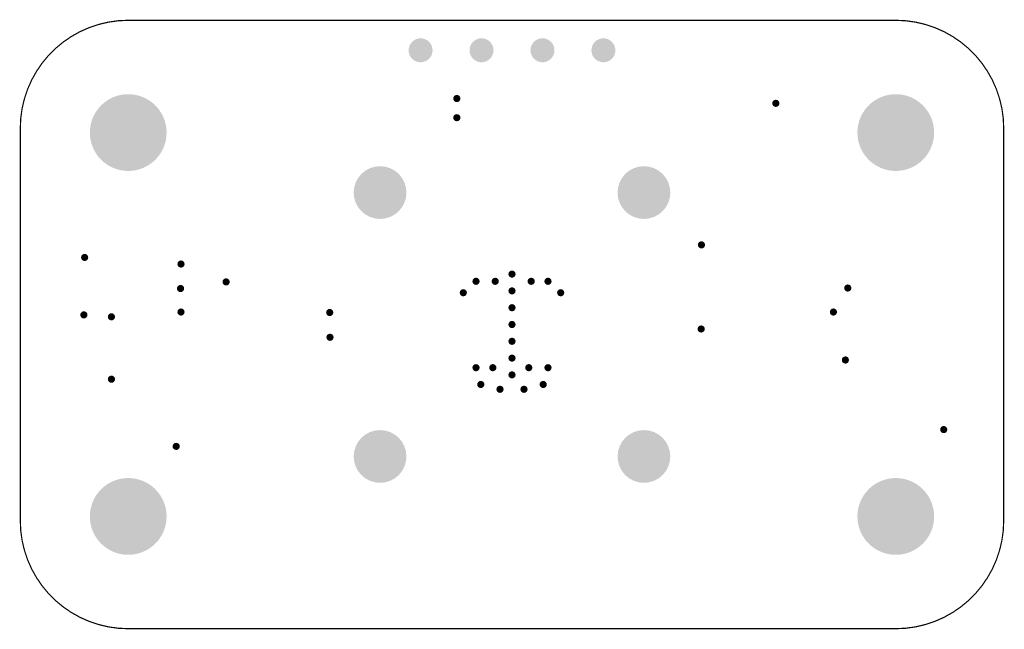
# Model space of a CAD drawing. Header units: inches. Extents: x 0 to 41, y 0 to 25.4.
import ezdxf

# ---------------------------------------------------------------- set-up
doc = ezdxf.new("R2010")
doc.units = ezdxf.units.IN
for name, color, linetype in [('Board', 56, 'Continuous'), ('Pad Holes', 156, 'Continuous'), ('Via Holes', 16, 'Continuous')]:
    doc.layers.add(name, color=color, linetype=linetype)

# ---------------------------------------------------------------- blocks, each defined once
blk = doc.blocks.new('PIN_HEADER_2_54___VERT__1_4POS_F_________1_2347')
at = {"layer": 'Pad Holes'}
h = blk.add_hatch(color=7, dxfattribs=at)
edge = h.paths.add_edge_path()
edge.add_arc((-3.81, 0), 0.5, 0, 360)
h = blk.add_hatch(color=7, dxfattribs=at)
edge = h.paths.add_edge_path()
edge.add_arc((-1.27, 0), 0.5, 0, 360)
h = blk.add_hatch(color=7, dxfattribs=at)
edge = h.paths.add_edge_path()
edge.add_arc((1.27, 0), 0.5, 0, 360)
h = blk.add_hatch(color=7, dxfattribs=at)
edge = h.paths.add_edge_path()
edge.add_arc((3.81, 0), 0.5, 0, 360)

msp = doc.modelspace()

# ---------------------------------------------------------------- hatches: boundary and pattern name
at = {"layer": 'Pad Holes'}
h = msp.add_hatch(color=7, dxfattribs=at)
edge = h.paths.add_edge_path()
edge.add_arc((4.5, 20.68), 1.6, 0, 360)
h = msp.add_hatch(color=7, dxfattribs=at)
edge = h.paths.add_edge_path()
edge.add_arc((36.5, 20.68), 1.6, 0, 360)
h = msp.add_hatch(color=7, dxfattribs=at)
edge = h.paths.add_edge_path()
edge.add_arc((15, 18.18), 1.1, 0, 360)
h = msp.add_hatch(color=7, dxfattribs=at)
edge = h.paths.add_edge_path()
edge.add_arc((26, 18.18), 1.1, 0, 360)
h = msp.add_hatch(color=7, dxfattribs=at)
edge = h.paths.add_edge_path()
edge.add_arc((15, 7.18), 1.1, 0, 360)
h = msp.add_hatch(color=7, dxfattribs=at)
edge = h.paths.add_edge_path()
edge.add_arc((26, 7.18), 1.1, 0, 360)
h = msp.add_hatch(color=7, dxfattribs=at)
edge = h.paths.add_edge_path()
edge.add_arc((4.5, 4.68), 1.6, 0, 360)
h = msp.add_hatch(color=7, dxfattribs=at)
edge = h.paths.add_edge_path()
edge.add_arc((36.5, 4.68), 1.6, 0, 360)
at = {"layer": 'Via Holes'}
h = msp.add_hatch(color=7, dxfattribs=at)
edge = h.paths.add_edge_path()
edge.add_arc((18.2, 22.1), 0.15, 0, 360)
h = msp.add_hatch(color=7, dxfattribs=at)
edge = h.paths.add_edge_path()
edge.add_arc((31.5, 21.9), 0.15, 0, 360)
h = msp.add_hatch(color=7, dxfattribs=at)
edge = h.paths.add_edge_path()
edge.add_arc((18.2, 21.3), 0.15, 0, 360)
h = msp.add_hatch(color=7, dxfattribs=at)
edge = h.paths.add_edge_path()
edge.add_arc((28.4, 16), 0.15, 0, 360)
h = msp.add_hatch(color=7, dxfattribs=at)
edge = h.paths.add_edge_path()
edge.add_arc((2.683, 15.475), 0.15, 0, 360)
h = msp.add_hatch(color=7, dxfattribs=at)
edge = h.paths.add_edge_path()
edge.add_arc((6.7, 15.2), 0.15, 0, 360)
h = msp.add_hatch(color=7, dxfattribs=at)
edge = h.paths.add_edge_path()
edge.add_arc((20.5, 14.78), 0.15, 0, 360)
h = msp.add_hatch(color=7, dxfattribs=at)
edge = h.paths.add_edge_path()
edge.add_arc((8.581, 14.456), 0.15, 0, 360)
h = msp.add_hatch(color=7, dxfattribs=at)
edge = h.paths.add_edge_path()
edge.add_arc((19, 14.48), 0.15, 0, 360)
h = msp.add_hatch(color=7, dxfattribs=at)
edge = h.paths.add_edge_path()
edge.add_arc((19.8, 14.48), 0.15, 0, 360)
h = msp.add_hatch(color=7, dxfattribs=at)
edge = h.paths.add_edge_path()
edge.add_arc((21.3, 14.48), 0.15, 0, 360)
h = msp.add_hatch(color=7, dxfattribs=at)
edge = h.paths.add_edge_path()
edge.add_arc((22, 14.48), 0.15, 0, 360)
h = msp.add_hatch(color=7, dxfattribs=at)
edge = h.paths.add_edge_path()
edge.add_arc((6.68, 14.18), 0.15, 0, 360)
h = msp.add_hatch(color=7, dxfattribs=at)
edge = h.paths.add_edge_path()
edge.add_arc((18.47, 14.004), 0.15, 0, 360)
h = msp.add_hatch(color=7, dxfattribs=at)
edge = h.paths.add_edge_path()
edge.add_arc((20.5, 14.08), 0.15, 0, 360)
h = msp.add_hatch(color=7, dxfattribs=at)
edge = h.paths.add_edge_path()
edge.add_arc((22.53, 14.004), 0.15, 0, 360)
h = msp.add_hatch(color=7, dxfattribs=at)
edge = h.paths.add_edge_path()
edge.add_arc((34.5, 14.2), 0.15, 0, 360)
h = msp.add_hatch(color=7, dxfattribs=at)
edge = h.paths.add_edge_path()
edge.add_arc((2.65, 13.082), 0.15, 0, 360)
h = msp.add_hatch(color=7, dxfattribs=at)
edge = h.paths.add_edge_path()
edge.add_arc((3.8, 13), 0.15, 0, 360)
h = msp.add_hatch(color=7, dxfattribs=at)
edge = h.paths.add_edge_path()
edge.add_arc((6.7, 13.2), 0.15, 0, 360)
h = msp.add_hatch(color=7, dxfattribs=at)
edge = h.paths.add_edge_path()
edge.add_arc((12.9, 13.18), 0.15, 0, 360)
h = msp.add_hatch(color=7, dxfattribs=at)
edge = h.paths.add_edge_path()
edge.add_arc((20.5, 13.38), 0.15, 0, 360)
h = msp.add_hatch(color=7, dxfattribs=at)
edge = h.paths.add_edge_path()
edge.add_arc((33.9, 13.2), 0.15, 0, 360)
h = msp.add_hatch(color=7, dxfattribs=at)
edge = h.paths.add_edge_path()
edge.add_arc((20.5, 12.68), 0.15, 0, 360)
h = msp.add_hatch(color=7, dxfattribs=at)
edge = h.paths.add_edge_path()
edge.add_arc((28.387, 12.492), 0.15, 0, 360)
h = msp.add_hatch(color=7, dxfattribs=at)
edge = h.paths.add_edge_path()
edge.add_arc((12.912, 12.147), 0.15, 0, 360)
h = msp.add_hatch(color=7, dxfattribs=at)
edge = h.paths.add_edge_path()
edge.add_arc((20.5, 11.98), 0.15, 0, 360)
h = msp.add_hatch(color=7, dxfattribs=at)
edge = h.paths.add_edge_path()
edge.add_arc((20.5, 11.28), 0.15, 0, 360)
h = msp.add_hatch(color=7, dxfattribs=at)
edge = h.paths.add_edge_path()
edge.add_arc((34.4, 11.2), 0.15, 0, 360)
h = msp.add_hatch(color=7, dxfattribs=at)
edge = h.paths.add_edge_path()
edge.add_arc((19, 10.88), 0.15, 0, 360)
h = msp.add_hatch(color=7, dxfattribs=at)
edge = h.paths.add_edge_path()
edge.add_arc((19.7, 10.88), 0.15, 0, 360)
h = msp.add_hatch(color=7, dxfattribs=at)
edge = h.paths.add_edge_path()
edge.add_arc((20.5, 10.58), 0.15, 0, 360)
h = msp.add_hatch(color=7, dxfattribs=at)
edge = h.paths.add_edge_path()
edge.add_arc((21.2, 10.88), 0.15, 0, 360)
h = msp.add_hatch(color=7, dxfattribs=at)
edge = h.paths.add_edge_path()
edge.add_arc((22, 10.88), 0.15, 0, 360)
h = msp.add_hatch(color=7, dxfattribs=at)
edge = h.paths.add_edge_path()
edge.add_arc((3.8, 10.4), 0.15, 0, 360)
h = msp.add_hatch(color=7, dxfattribs=at)
edge = h.paths.add_edge_path()
edge.add_arc((19.2, 10.18), 0.15, 0, 360)
h = msp.add_hatch(color=7, dxfattribs=at)
edge = h.paths.add_edge_path()
edge.add_arc((21.8, 10.18), 0.15, 0, 360)
h = msp.add_hatch(color=7, dxfattribs=at)
edge = h.paths.add_edge_path()
edge.add_arc((20, 9.98), 0.15, 0, 360)
h = msp.add_hatch(color=7, dxfattribs=at)
edge = h.paths.add_edge_path()
edge.add_arc((21, 9.98), 0.15, 0, 360)
h = msp.add_hatch(color=7, dxfattribs=at)
edge = h.paths.add_edge_path()
edge.add_arc((38.5, 8.3), 0.15, 0, 360)
h = msp.add_hatch(color=7, dxfattribs=at)
edge = h.paths.add_edge_path()
edge.add_arc((6.5, 7.6), 0.15, 0, 360)

# ---------------------------------------------------------------- linework, layer by layer
at = {"layer": 'Board', "const_width": 0.05}
for points in [[(0, 20.86, -0.414214), (4.5, 25.36)], [(36.5, 25.36, -0.414214), (41, 20.86)], [(4.5, 0, -0.414214), (0, 4.5)], [(41, 4.5, -0.414214), (36.5, 0)]]:
    msp.add_lwpolyline(points, format="xyb", dxfattribs=at)
for points in [[(4.5, 25.36), (36.5, 25.36)], [(0, 4.5), (0, 20.86)], [(41, 4.5), (41, 20.86)], [(4.5, 0), (36.5, 0)]]:
    msp.add_lwpolyline(points, dxfattribs=at)
at = {"layer": 'Board', "const_width": 0.025}
for points in [[(4.488, 25.36, 1), (4.513, 25.36, 1)], [(4.488, 25.36, 1), (4.513, 25.36, 1)], [(36.488, 25.36, 1), (36.513, 25.36, 1)], [(36.488, 25.36, 1), (36.513, 25.36, 1)], [(-0.012, 20.86, 1), (0.013, 20.86, 1)], [(-0.012, 20.86, 1), (0.013, 20.86, 1)], [(40.988, 20.86, 1), (41.013, 20.86, 1)], [(40.988, 20.86, 1), (41.013, 20.86, 1)], [(-0.012, 4.5, 1), (0.013, 4.5, 1)], [(-0.012, 4.5, 1), (0.013, 4.5, 1)], [(40.988, 4.5, 1), (41.013, 4.5, 1)], [(40.988, 4.5, 1), (41.013, 4.5, 1)], [(4.488, 0, 1), (4.513, 0, 1)], [(4.488, 0, 1), (4.513, 0, 1)], [(36.488, 0, 1), (36.513, 0, 1)], [(36.488, 0, 1), (36.513, 0, 1)]]:
    msp.add_lwpolyline(points, format="xyb", close=True, dxfattribs=at)

# ---------------------------------------------------------------- block references
msp.add_blockref('PIN_HEADER_2_54___VERT__1_4POS_F_________1_2347', (20.5, 24.11))

doc.saveas('drawing.dxf')
